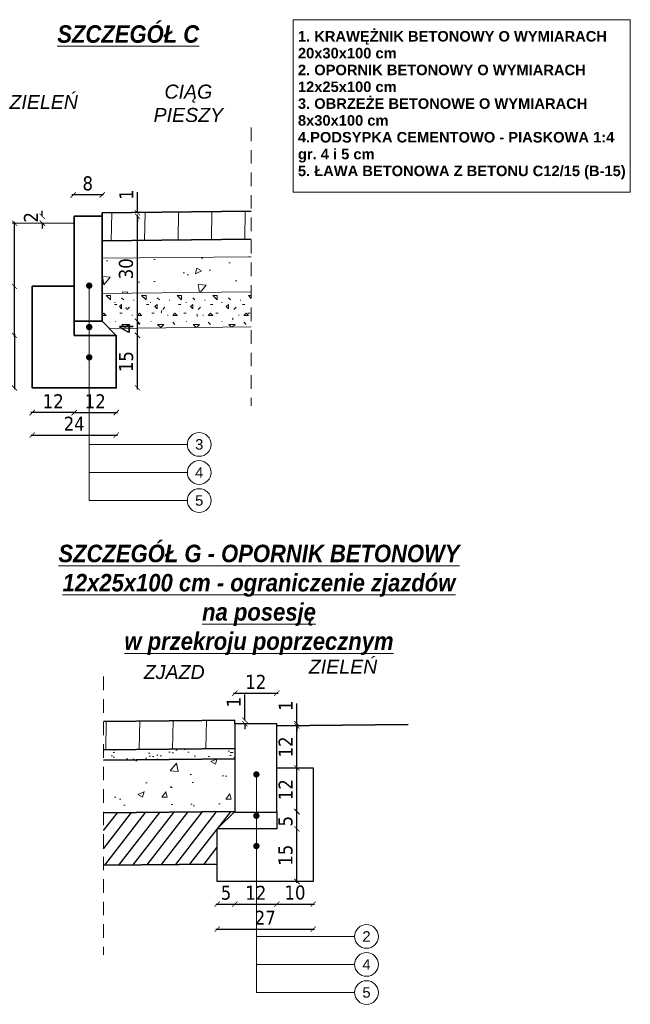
# Model space of a CAD drawing. Header units: metres. Extents: x 60256 to 62659, y -36238 to -34828.
# Tile 3 of 3: x 61787 to 62659, y -36233 to -34828. Entities that reach past the tile are written whole.
import ezdxf

# ---------------------------------------------------------------- set-up
doc = ezdxf.new("R2010")
doc.units = ezdxf.units.M
doc.linetypes.add('DGN Style 2', pattern=[6.424866, 3.85492, -2.569947])
for name, color, linetype, lineweight in [('DR_konstrukcja', 7, 'Continuous', 5), ('DR_kreskowanie', 7, 'Continuous', 5), ('DR_opis', 7, 'Continuous', 13), ('DR_przekroj', 7, 'Continuous', 35), ('DR_wymiar', 173, 'Continuous', 13)]:
    doc.layers.add(name, color=color, linetype=linetype, lineweight=lineweight)
doc.layers.add('HATCH', color=7, linetype='Continuous')
doc.styles.add('BIKWYM', font='BIKROMSW.shx', dxfattribs={"width": 0.65, "height": 1})
doc.styles.add('jacek', font='arial.ttf', dxfattribs={"height": 2.5})
doc.styles.get("Standard").update_dxf_attribs({"font": 'verdana.ttf'})
doc.styles.add('Tahoma', font='tahoma.ttf')
doc.dimstyles.new('aneta2', dxfattribs={"dimtxt": 15, "dimasz": 13, "dimexe": 9, "dimexo": 0.0625, "dimgap": 6, "dimtad": 1, "dimdec": 0, "dimlfac": 0.2, "dimzin": 0, "dimdsep": 46, "dimtxsty": 'Tahoma', "dimblk": 'ARCHTICK', "dimcen": 0.1, "dimdle": 2, "dimclrt": 256, "dimazin": 0, "dimtfac": 1, "dimtdec": 0, "dimtofl": 0, "dimtmove": 0, "dimatfit": 3, "dimldrblk": 'OBLIQUE', "dimfxl": 40, "dimfxlon": 1, "dimtolj": 1, "dimtzin": 0, "dimarcsym": 0})

# ---------------------------------------------------------------- blocks, each defined once
blk = doc.blocks.new('_ArchTick')
at = {"color": 0, "linetype": 'ByBlock', "const_width": 0.15}
blk.add_lwpolyline([(-0.5, -0.5), (0.5, 0.5)], dxfattribs=at)
blk = doc.blocks.new('*D304')
at = {"layer": 'Defpoints', "color": 0}
for p in [(61863.6, -35077.8), (61863.6, -35105.7), (61905.1, -35158.1)]:
    blk.add_point(p, dxfattribs=at)
at = {"layer": 'DR_wymiar', "color": 0, "lineweight": -2}
blk.add_line((61907.1, -35077.8), (61861.6, -35077.8), dxfattribs=at)
at = {"layer": 'DR_wymiar', "color": 0, "linetype": 'ByBlock', "lineweight": -2, "xscale": 7.5, "yscale": 7.5, "zscale": 7.5, "rotation": 180}
blk.add_blockref('_ArchTick', (61863.6, -35077.8), dxfattribs=at)
at = {"layer": 'DR_wymiar', "color": 0, "linetype": 'ByBlock', "lineweight": -2, "xscale": 7.5, "yscale": 7.5, "zscale": 7.5}
blk.add_blockref('_ArchTick', (61905.1, -35077.8), dxfattribs=at)
at = {"layer": 'DR_wymiar', "color": 0, "insert": (61884.4, -35061.4), "char_height": 20, "attachment_point": 5, "style": 'Tahoma'}
blk.add_mtext('\\A1;8', dxfattribs=at)
blk = doc.blocks.new('_OBLIQUE')
at = {"color": 0, "linetype": 'ByBlock'}
blk.add_line((-0.5, -0.5), (0.5, 0.5), dxfattribs=at)
blk = doc.blocks.new('*D305')
at = {"layer": 'Defpoints', "color": 0}
for p in [(61865.1, -35108.1), (61819.5, -35118), (61865.1, -35118)]:
    blk.add_point(p, dxfattribs=at)
at = {"layer": 'DR_wymiar', "color": 0, "lineweight": -2}
for p, q in [((61819.5, -35108.1), (61819.5, -35100.6)), ((61819.5, -35118), (61819.5, -35125.5))]:
    blk.add_line(p, q, dxfattribs=at)
at = {"layer": 'DR_wymiar', "color": 0, "linetype": 'ByBlock', "lineweight": -2, "xscale": 7.5, "yscale": 7.5, "zscale": 7.5}
for p, rotation in [((61819.5, -35108.1), 270), ((61819.5, -35118), 90)]:
    blk.add_blockref('_ArchTick', p, dxfattribs=dict(at, rotation=rotation))
at = {"layer": 'DR_wymiar', "color": 0, "insert": (61803.3, -35109.7), "char_height": 20, "attachment_point": 5, "rotation": 90, "style": 'Tahoma'}
blk.add_mtext('\\A1;2', dxfattribs=at)
blk = doc.blocks.new('*D306')
at = {"layer": 'Defpoints', "color": 0}
for p in [(61865.1, -35278.1), (61779.7, -35353.1), (61855.1, -35353.1)]:
    blk.add_point(p, dxfattribs=at)
at = {"layer": 'DR_wymiar', "color": 0, "lineweight": -2}
blk.add_line((61779.7, -35276.1), (61779.7, -35355.1), dxfattribs=at)
at = {"layer": 'DR_wymiar', "color": 0, "linetype": 'ByBlock', "lineweight": -2, "xscale": 7.5, "yscale": 7.5, "zscale": 7.5}
for p, rotation in [((61779.7, -35278.1), 90), ((61779.7, -35353.1), 270)]:
    blk.add_blockref('_ArchTick', p, dxfattribs=dict(at, rotation=rotation))
at = {"layer": 'DR_wymiar', "color": 0, "insert": (61763.5, -35315.6), "char_height": 20, "attachment_point": 5, "rotation": 90, "style": 'Tahoma'}
blk.add_mtext('\\A1;15', dxfattribs=at)
blk = doc.blocks.new('*D307')
at = {"layer": 'Defpoints', "color": 0}
for p in [(61805.1, -35353.1), (61925.1, -35353.1), (61925.1, -35420.4)]:
    blk.add_point(p, dxfattribs=at)
at = {"layer": 'DR_wymiar', "color": 0, "lineweight": -2}
blk.add_line((61803.1, -35420.4), (61927.1, -35420.4), dxfattribs=at)
at = {"layer": 'DR_wymiar', "color": 0, "linetype": 'ByBlock', "lineweight": -2, "xscale": 7.5, "yscale": 7.5, "zscale": 7.5, "rotation": 180}
blk.add_blockref('_ArchTick', (61805.1, -35420.4), dxfattribs=at)
at = {"layer": 'DR_wymiar', "color": 0, "linetype": 'ByBlock', "lineweight": -2, "xscale": 7.5, "yscale": 7.5, "zscale": 7.5}
blk.add_blockref('_ArchTick', (61925.1, -35420.4), dxfattribs=at)
at = {"layer": 'DR_wymiar', "color": 0, "insert": (61865.1, -35404.2), "char_height": 20, "attachment_point": 5, "style": 'Tahoma'}
blk.add_mtext('\\A1;24', dxfattribs=at)
blk = doc.blocks.new('*D308')
at = {"layer": 'Defpoints', "color": 0}
for p in [(61865.1, -35278.1), (61805.1, -35303.1), (61805.1, -35388.4)]:
    blk.add_point(p, dxfattribs=at)
at = {"layer": 'DR_wymiar', "color": 0, "lineweight": -2}
blk.add_line((61867.1, -35388.4), (61803.1, -35388.4), dxfattribs=at)
at = {"layer": 'DR_wymiar', "color": 0, "linetype": 'ByBlock', "lineweight": -2, "xscale": 7.5, "yscale": 7.5, "zscale": 7.5, "rotation": 180}
blk.add_blockref('_ArchTick', (61805.1, -35388.4), dxfattribs=at)
at = {"layer": 'DR_wymiar', "color": 0, "linetype": 'ByBlock', "lineweight": -2, "xscale": 7.5, "yscale": 7.5, "zscale": 7.5}
blk.add_blockref('_ArchTick', (61865.1, -35388.4), dxfattribs=at)
at = {"layer": 'DR_wymiar', "color": 0, "insert": (61835.1, -35372.2), "char_height": 20, "attachment_point": 5, "style": 'Tahoma'}
blk.add_mtext('\\A1;12', dxfattribs=at)
blk = doc.blocks.new('*D309')
at = {"layer": 'Defpoints', "color": 0}
for p in [(61865.1, -35278.1), (61925.1, -35278.1), (61925.1, -35388.4)]:
    blk.add_point(p, dxfattribs=at)
at = {"layer": 'DR_wymiar', "color": 0, "lineweight": -2}
blk.add_line((61863.1, -35388.4), (61927.1, -35388.4), dxfattribs=at)
at = {"layer": 'DR_wymiar', "color": 0, "linetype": 'ByBlock', "lineweight": -2, "xscale": 7.5, "yscale": 7.5, "zscale": 7.5, "rotation": 180}
blk.add_blockref('_ArchTick', (61865.1, -35388.4), dxfattribs=at)
at = {"layer": 'DR_wymiar', "color": 0, "linetype": 'ByBlock', "lineweight": -2, "xscale": 7.5, "yscale": 7.5, "zscale": 7.5}
blk.add_blockref('_ArchTick', (61925.1, -35388.4), dxfattribs=at)
at = {"layer": 'DR_wymiar', "color": 0, "insert": (61895.1, -35372.2), "char_height": 20, "attachment_point": 5, "style": 'Tahoma'}
blk.add_mtext('\\A1;12', dxfattribs=at)
blk = doc.blocks.new('*D310')
at = {"layer": 'Defpoints', "color": 0}
for p in [(61905.1, -35278.1), (61955.5, -35278.1), (61905.1, -35353.1)]:
    blk.add_point(p, dxfattribs=at)
at = {"layer": 'DR_wymiar', "color": 0, "lineweight": -2}
blk.add_line((61955.5, -35355.1), (61955.5, -35276.1), dxfattribs=at)
at = {"layer": 'DR_wymiar', "color": 0, "linetype": 'ByBlock', "lineweight": -2, "xscale": 7.5, "yscale": 7.5, "zscale": 7.5}
for p, rotation in [((61955.5, -35278.1), 90), ((61955.5, -35353.1), 270)]:
    blk.add_blockref('_ArchTick', p, dxfattribs=dict(at, rotation=rotation))
at = {"layer": 'DR_wymiar', "color": 0, "insert": (61939.3, -35315.6), "char_height": 20, "attachment_point": 5, "rotation": 90, "style": 'Tahoma'}
blk.add_mtext('\\A1;15', dxfattribs=at)
blk = doc.blocks.new('*D311')
at = {"layer": 'Defpoints', "color": 0}
for p in [(61880.1, -35258.1), (61955.5, -35258.1), (61880.1, -35278.1)]:
    blk.add_point(p, dxfattribs=at)
at = {"layer": 'DR_wymiar', "color": 0, "lineweight": -2}
blk.add_line((61955.5, -35280.1), (61955.5, -35256.1), dxfattribs=at)
at = {"layer": 'DR_wymiar', "color": 0, "linetype": 'ByBlock', "lineweight": -2, "xscale": 7.5, "yscale": 7.5, "zscale": 7.5}
for p, rotation in [((61955.5, -35258.1), 90), ((61955.5, -35278.1), 270)]:
    blk.add_blockref('_ArchTick', p, dxfattribs=dict(at, rotation=rotation))
at = {"layer": 'DR_wymiar', "color": 0, "insert": (61939.5, -35268.1), "char_height": 20, "attachment_point": 5, "rotation": 90, "style": 'Tahoma'}
blk.add_mtext('\\A1;4', dxfattribs=at)
blk = doc.blocks.new('*D312')
at = {"layer": 'Defpoints', "color": 0}
for p in [(61885.1, -35108.1), (61955.5, -35108.1), (61886.5, -35258.1)]:
    blk.add_point(p, dxfattribs=at)
at = {"layer": 'DR_wymiar', "color": 0, "lineweight": -2}
blk.add_line((61955.5, -35260.1), (61955.5, -35106.1), dxfattribs=at)
at = {"layer": 'DR_wymiar', "color": 0, "linetype": 'ByBlock', "lineweight": -2, "xscale": 7.5, "yscale": 7.5, "zscale": 7.5}
for p, rotation in [((61955.5, -35108.1), 90), ((61955.5, -35258.1), 270)]:
    blk.add_blockref('_ArchTick', p, dxfattribs=dict(at, rotation=rotation))
at = {"layer": 'DR_wymiar', "color": 0, "insert": (61939.1, -35183.1), "char_height": 20, "attachment_point": 5, "rotation": 90, "style": 'Tahoma'}
blk.add_mtext('\\A1;30', dxfattribs=at)
blk = doc.blocks.new('*D313')
at = {"layer": 'Defpoints', "color": 0}
for p in [(61779.7, -35208.1), (61865.1, -35208.1), (61865.1, -35278.1)]:
    blk.add_point(p, dxfattribs=at)
at = {"layer": 'DR_wymiar', "color": 0, "lineweight": -2}
blk.add_line((61779.7, -35280.1), (61779.7, -35206.1), dxfattribs=at)
at = {"layer": 'DR_wymiar', "color": 0, "linetype": 'ByBlock', "lineweight": -2, "xscale": 7.5, "yscale": 7.5, "zscale": 7.5}
for p, rotation in [((61779.7, -35208.1), 90), ((61779.7, -35278.1), 270)]:
    blk.add_blockref('_ArchTick', p, dxfattribs=dict(at, rotation=rotation))
at = {"layer": 'DR_wymiar', "color": 0, "insert": (61763.7, -35243.1), "char_height": 20, "attachment_point": 5, "rotation": 90, "style": 'Tahoma'}
blk.add_mtext('\\A1;14', dxfattribs=at)
blk = doc.blocks.new('*D314')
at = {"layer": 'Defpoints', "color": 0}
for p in [(61779.7, -35118), (61865.1, -35118), (61865.1, -35208.1)]:
    blk.add_point(p, dxfattribs=at)
at = {"layer": 'DR_wymiar', "color": 0, "lineweight": -2}
blk.add_line((61779.7, -35210.1), (61779.7, -35116), dxfattribs=at)
at = {"layer": 'DR_wymiar', "color": 0, "linetype": 'ByBlock', "lineweight": -2, "xscale": 7.5, "yscale": 7.5, "zscale": 7.5}
for p, rotation in [((61779.7, -35118), 90), ((61779.7, -35208.1), 270)]:
    blk.add_blockref('_ArchTick', p, dxfattribs=dict(at, rotation=rotation))
at = {"layer": 'DR_wymiar', "color": 0, "insert": (61763.2, -35163.1), "char_height": 20, "attachment_point": 5, "rotation": 90, "style": 'Tahoma'}
blk.add_mtext('\\A1;18', dxfattribs=at)
blk = doc.blocks.new('*D315')
at = {"layer": 'Defpoints', "color": 0}
for p in [(61905.1, -35103.2), (61905.1, -35108.1), (61955.5, -35103.2)]:
    blk.add_point(p, dxfattribs=at)
at = {"layer": 'DR_wymiar', "color": 0, "lineweight": -2}
for p, q in [((61955.5, -35103.2), (61955.5, -35073.9)), ((61955.5, -35108.1), (61955.5, -35115.6))]:
    blk.add_line(p, q, dxfattribs=at)
at = {"layer": 'DR_wymiar', "color": 0, "linetype": 'ByBlock', "lineweight": -2, "xscale": 7.5, "yscale": 7.5, "zscale": 7.5}
for p, rotation in [((61955.5, -35103.2), 270), ((61955.5, -35108.1), 90)]:
    blk.add_blockref('_ArchTick', p, dxfattribs=dict(at, rotation=rotation))
at = {"layer": 'DR_wymiar', "color": 0, "insert": (61939.5, -35077.3), "char_height": 20, "attachment_point": 5, "rotation": 90, "style": 'Tahoma'}
blk.add_mtext('\\A1;1', dxfattribs=at)
blk = doc.blocks.new('*D336')
at = {"layer": 'Defpoints', "color": 0}
for p in [(62154.3, -35788.7), (62094.3, -35832.4), (62154.3, -35832.4)]:
    blk.add_point(p, dxfattribs=at)
at = {"layer": 'DR_wymiar', "color": 0, "lineweight": -2}
blk.add_line((62092.3, -35788.7), (62156.3, -35788.7), dxfattribs=at)
at = {"layer": 'DR_wymiar', "color": 0, "linetype": 'ByBlock', "lineweight": -2, "xscale": 7.5, "yscale": 7.5, "zscale": 7.5, "rotation": 180}
blk.add_blockref('_ArchTick', (62094.3, -35788.7), dxfattribs=at)
at = {"layer": 'DR_wymiar', "color": 0, "linetype": 'ByBlock', "lineweight": -2, "xscale": 7.5, "yscale": 7.5, "zscale": 7.5}
blk.add_blockref('_ArchTick', (62154.3, -35788.7), dxfattribs=at)
at = {"layer": 'DR_wymiar', "color": 0, "insert": (62124.3, -35772.5), "char_height": 20, "attachment_point": 5, "style": 'Tahoma'}
blk.add_mtext('\\A1;12', dxfattribs=at)
blk = doc.blocks.new('*D337')
at = {"layer": 'Defpoints', "color": 0}
for p in [(62094.3, -35827.4), (62094.3, -35832.4), (62108.8, -35832.4)]:
    blk.add_point(p, dxfattribs=at)
at = {"layer": 'DR_wymiar', "color": 0, "lineweight": -2}
for p, q in [((62108.8, -35827.4), (62108.8, -35790.7)), ((62108.8, -35832.4), (62108.8, -35839.9))]:
    blk.add_line(p, q, dxfattribs=at)
at = {"layer": 'DR_wymiar', "color": 0, "linetype": 'ByBlock', "lineweight": -2, "xscale": 7.5, "yscale": 7.5, "zscale": 7.5}
for p, rotation in [((62108.8, -35827.4), 270), ((62108.8, -35832.4), 90)]:
    blk.add_blockref('_ArchTick', p, dxfattribs=dict(at, rotation=rotation))
at = {"layer": 'DR_wymiar', "color": 0, "insert": (62092.8, -35801.5), "char_height": 20, "attachment_point": 5, "rotation": 90, "style": 'Tahoma'}
blk.add_mtext('\\A1;1', dxfattribs=at)
blk = doc.blocks.new('*D339')
at = {"layer": 'Defpoints', "color": 0}
for p in [(62154.3, -35958.3), (62183.1, -35958.3), (62154.3, -35982.4)]:
    blk.add_point(p, dxfattribs=at)
at = {"layer": 'DR_wymiar', "color": 0, "lineweight": -2}
blk.add_line((62183.1, -35984.4), (62183.1, -35956.3), dxfattribs=at)
at = {"layer": 'DR_wymiar', "color": 0, "linetype": 'ByBlock', "lineweight": -2, "xscale": 7.5, "yscale": 7.5, "zscale": 7.5}
for p, rotation in [((62183.1, -35958.3), 90.0000000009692), ((62183.1, -35982.4), 270.0000000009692)]:
    blk.add_blockref('_ArchTick', p, dxfattribs=dict(at, rotation=rotation))
at = {"layer": 'DR_wymiar', "color": 0, "insert": (62166.9, -35971.4), "char_height": 20, "attachment_point": 5, "rotation": 90, "style": 'Tahoma'}
blk.add_mtext('\\A1;5', dxfattribs=at)
blk = doc.blocks.new('*D340')
at = {"layer": 'Defpoints', "color": 0}
for p in [(62154.3, -35982.4), (62183.1, -35982.4), (62154.3, -36057.4)]:
    blk.add_point(p, dxfattribs=at)
at = {"layer": 'DR_wymiar', "color": 0, "lineweight": -2}
blk.add_line((62183.1, -36059.4), (62183.1, -35980.4), dxfattribs=at)
at = {"layer": 'DR_wymiar', "color": 0, "linetype": 'ByBlock', "lineweight": -2, "xscale": 7.5, "yscale": 7.5, "zscale": 7.5}
for p, rotation in [((62183.1, -35982.4), 90.00000000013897), ((62183.1, -36057.4), 270.0000000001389)]:
    blk.add_blockref('_ArchTick', p, dxfattribs=dict(at, rotation=rotation))
at = {"layer": 'DR_wymiar', "color": 0, "insert": (62166.9, -36019.9), "char_height": 20, "attachment_point": 5, "rotation": 90, "style": 'Tahoma'}
blk.add_mtext('\\A1;15', dxfattribs=at)
blk = doc.blocks.new('*D341')
at = {"layer": 'Defpoints', "color": 0}
for p in [(62094.3, -36037.3), (62069.3, -36061.4), (62094.3, -36089.7)]:
    blk.add_point(p, dxfattribs=at)
at = {"layer": 'DR_wymiar', "color": 0, "lineweight": -2}
blk.add_line((62067.3, -36089.7), (62096.3, -36089.7), dxfattribs=at)
at = {"layer": 'DR_wymiar', "color": 0, "linetype": 'ByBlock', "lineweight": -2, "xscale": 7.5, "yscale": 7.5, "zscale": 7.5, "rotation": 180}
blk.add_blockref('_ArchTick', (62069.3, -36089.7), dxfattribs=at)
at = {"layer": 'DR_wymiar', "color": 0, "linetype": 'ByBlock', "lineweight": -2, "xscale": 7.5, "yscale": 7.5, "zscale": 7.5}
blk.add_blockref('_ArchTick', (62094.3, -36089.7), dxfattribs=at)
at = {"layer": 'DR_wymiar', "color": 0, "insert": (62081.8, -36073.5), "char_height": 20, "attachment_point": 5, "style": 'Tahoma'}
blk.add_mtext('\\A1;5', dxfattribs=at)
blk = doc.blocks.new('*D342')
at = {"layer": 'Defpoints', "color": 0}
for p in [(62094.3, -36037.3), (62154.3, -36036.4), (62154.3, -36089.7)]:
    blk.add_point(p, dxfattribs=at)
at = {"layer": 'DR_wymiar', "color": 0, "lineweight": -2}
blk.add_line((62092.3, -36089.7), (62156.3, -36089.7), dxfattribs=at)
at = {"layer": 'DR_wymiar', "color": 0, "linetype": 'ByBlock', "lineweight": -2, "xscale": 7.5, "yscale": 7.5, "zscale": 7.5, "rotation": 180}
blk.add_blockref('_ArchTick', (62094.3, -36089.7), dxfattribs=at)
at = {"layer": 'DR_wymiar', "color": 0, "linetype": 'ByBlock', "lineweight": -2, "xscale": 7.5, "yscale": 7.5, "zscale": 7.5}
blk.add_blockref('_ArchTick', (62154.3, -36089.7), dxfattribs=at)
at = {"layer": 'DR_wymiar', "color": 0, "insert": (62124.3, -36073.5), "char_height": 20, "attachment_point": 5, "style": 'Tahoma'}
blk.add_mtext('\\A1;12', dxfattribs=at)
blk = doc.blocks.new('*D343')
at = {"layer": 'Defpoints', "color": 0}
for p in [(62069.3, -36095.1), (62206.3, -36095.1), (62206.3, -36125.3)]:
    blk.add_point(p, dxfattribs=at)
at = {"layer": 'DR_wymiar', "color": 0, "lineweight": -2}
blk.add_line((62067.3, -36125.3), (62208.3, -36125.3), dxfattribs=at)
at = {"layer": 'DR_wymiar', "color": 0, "linetype": 'ByBlock', "lineweight": -2, "xscale": 7.5, "yscale": 7.5, "zscale": 7.5, "rotation": 180}
blk.add_blockref('_ArchTick', (62069.3, -36125.3), dxfattribs=at)
at = {"layer": 'DR_wymiar', "color": 0, "linetype": 'ByBlock', "lineweight": -2, "xscale": 7.5, "yscale": 7.5, "zscale": 7.5}
blk.add_blockref('_ArchTick', (62206.3, -36125.3), dxfattribs=at)
at = {"layer": 'DR_wymiar', "color": 0, "insert": (62137.8, -36109.1), "char_height": 20, "attachment_point": 5, "style": 'Tahoma'}
blk.add_mtext('\\A1;27', dxfattribs=at)
blk = doc.blocks.new('*D344')
at = {"layer": 'Defpoints', "color": 0}
for p in [(62154.3, -36061.4), (62206.3, -36061.4), (62206.3, -36089.7)]:
    blk.add_point(p, dxfattribs=at)
at = {"layer": 'DR_wymiar', "color": 0, "lineweight": -2}
blk.add_line((62152.3, -36089.7), (62208.3, -36089.7), dxfattribs=at)
at = {"layer": 'DR_wymiar', "color": 0, "linetype": 'ByBlock', "lineweight": -2, "xscale": 7.5, "yscale": 7.5, "zscale": 7.5, "rotation": 180}
blk.add_blockref('_ArchTick', (62154.3, -36089.7), dxfattribs=at)
at = {"layer": 'DR_wymiar', "color": 0, "linetype": 'ByBlock', "lineweight": -2, "xscale": 7.5, "yscale": 7.5, "zscale": 7.5}
blk.add_blockref('_ArchTick', (62206.3, -36089.7), dxfattribs=at)
at = {"layer": 'DR_wymiar', "color": 0, "insert": (62180.3, -36073.3), "char_height": 20, "attachment_point": 5, "style": 'Tahoma'}
blk.add_mtext('\\A1;10', dxfattribs=at)
blk = doc.blocks.new('*D345')
at = {"layer": 'Defpoints', "color": 0}
for p in [(62154.3, -35895.4), (62183.1, -35895.4), (62154.3, -35957.4)]:
    blk.add_point(p, dxfattribs=at)
at = {"layer": 'DR_wymiar', "color": 0, "lineweight": -2}
blk.add_line((62183.1, -35959.4), (62183.1, -35893.4), dxfattribs=at)
at = {"layer": 'DR_wymiar', "color": 0, "linetype": 'ByBlock', "lineweight": -2, "xscale": 7.5, "yscale": 7.5, "zscale": 7.5}
for p, rotation in [((62183.1, -35895.4), 90), ((62183.1, -35957.4), 270)]:
    blk.add_blockref('_ArchTick', p, dxfattribs=dict(at, rotation=rotation))
at = {"layer": 'DR_wymiar', "color": 0, "insert": (62166.9, -35926.4), "char_height": 20, "attachment_point": 5, "rotation": 90, "style": 'Tahoma'}
blk.add_mtext('\\A1;12', dxfattribs=at)
blk = doc.blocks.new('*D346')
at = {"layer": 'Defpoints', "color": 0}
for p in [(62154.3, -35835.4), (62183.1, -35835.4), (62154.3, -35895.4)]:
    blk.add_point(p, dxfattribs=at)
at = {"layer": 'DR_wymiar', "color": 0, "lineweight": -2}
blk.add_line((62183.1, -35897.4), (62183.1, -35833.4), dxfattribs=at)
at = {"layer": 'DR_wymiar', "color": 0, "linetype": 'ByBlock', "lineweight": -2, "xscale": 7.5, "yscale": 7.5, "zscale": 7.5}
for p, rotation in [((62183.1, -35835.4), 90), ((62183.1, -35895.4), 270)]:
    blk.add_blockref('_ArchTick', p, dxfattribs=dict(at, rotation=rotation))
at = {"layer": 'DR_wymiar', "color": 0, "insert": (62166.9, -35865.4), "char_height": 20, "attachment_point": 5, "rotation": 90, "style": 'Tahoma'}
blk.add_mtext('\\A1;12', dxfattribs=at)
blk = doc.blocks.new('*D348')
at = {"layer": 'Defpoints', "color": 0}
for p in [(62154.3, -35832.4), (62154.3, -35835.4), (62183.1, -35832.4)]:
    blk.add_point(p, dxfattribs=at)
at = {"layer": 'DR_wymiar', "color": 0, "lineweight": -2}
for p, q in [((62183.1, -35832.4), (62183.1, -35803.2)), ((62183.1, -35835.4), (62183.1, -35842.9))]:
    blk.add_line(p, q, dxfattribs=at)
at = {"layer": 'DR_wymiar', "color": 0, "linetype": 'ByBlock', "lineweight": -2, "xscale": 7.5, "yscale": 7.5, "zscale": 7.5}
for p, rotation in [((62183.1, -35832.4), 270), ((62183.1, -35835.4), 90)]:
    blk.add_blockref('_ArchTick', p, dxfattribs=dict(at, rotation=rotation))
at = {"layer": 'DR_wymiar', "color": 0, "insert": (62167.1, -35806.5), "char_height": 20, "attachment_point": 5, "rotation": 90, "style": 'Tahoma'}
blk.add_mtext('\\A1;1', dxfattribs=at)

msp = doc.modelspace()

# ---------------------------------------------------------------- hatches: boundary and pattern name
at = {"layer": 'DR_konstrukcja', "transparency": 33554687}
h = msp.add_hatch(dxfattribs=at)
h.set_pattern_fill('CONCRE', scale=2, angle=180, style=0)
h.set_pattern_definition([(180, (-77579.964, -13021.606), (-50.8, -50.8), [6.35, -44.45]), (270, (-77579.964, -13021.606), (50.8, -50.8), [6.35, -44.45]), (315, (-77586.314, -13021.606), (50.799999, -1e-14), [8.980256, -62.861795]), (180, (-77585.964, -13050.18), (-50.8, -50.8), [6.35, -44.45]), (225, (-77589.49, -13047.006), (-1e-14, -50.799999), [4.490126, -67.35192]), (315, (-77589.49, -13047.006), (50.799999, -1e-14), [4.490126, -67.35192]), (180, (-77605.364, -13062.88), (-50.8, -50.8), [8.980256, -41.819744]), (225, (-77605.364, -13062.88), (-1e-14, -50.799999), [6.35, -65.49205]), (315, (-77614.344, -13062.88), (50.799999, -1e-14), [6.35, -65.49205]), (270, (-77614.89, -13034.306), (50.8, -50.8), [6.35, -44.45]), (225, (-77614.89, -13034.306), (-1e-14, -50.799999), [4.490126, -67.35192]), (315, (-77618.064, -13037.48), (50.799999, -1e-14), [4.490126, -67.35192]), (180, (-77586.314, -13034.306), (-50.8, -50.8), [3.175, -42.545]), (180, (-77624.414, -13047.006), (-50.8, -50.8), [3.175, -42.545]), (270, (-77608.54, -13053.356), (50.8, -50.8), [3.175, -42.545]), (315, (-77614.89, -13024.78), (50.799999, -1e-14), [4.490126, -67.35192]), (315, (-77592.664, -13059.706), (50.799999, -1e-14), [4.490126, -67.35192]), (225, (-77603.776, -13038.274), (-1e-14, -50.799999), [4.490126, -67.35192]), (270, (-77597.426, -13027.956), (50.8, -50.8), [0.79375, -50.00625]), (270, (-77599.807, -13049.387), (50.8, -50.8), [0.79375, -50.00625]), (270, (-77623.62, -13058.12), (50.8, -50.8), [0.79375, -50.00625]), (270, (-77624.414, -13031.13), (50.8, -50.8), [0.79375, -50.00625])])
h.paths.add_polyline_path([(62117.9, -35216), (62038.1, -35216.8, -0.084273), (62028.2, -35266.9), (62117.9, -35266)])
h.paths.add_polyline_path([(61905.1, -35258.1), (61915.1, -35268.1), (62028.2, -35266.9, 0.084273), (62038.1, -35216.8), (61905.1, -35218.2)])
at = {"layer": 'DR_kreskowanie', "transparency": 33554687}
h = msp.add_hatch(dxfattribs=at)
h.set_pattern_fill('LINE', scale=15, angle=89, style=0)
h.set_pattern_definition([(89, (74684.39, 8573.57), (-47.617746, 0.83117), [])])
h.paths.add_polyline_path([(62117.9, -35101), (61905.1, -35103.2), (61905.1, -35108.1), (61905.1, -35143.2), (62117.9, -35141)])
h = msp.add_hatch(dxfattribs=at)
h.set_pattern_fill('AR-CONC', scale=0.5, angle=184, style=0)
h.set_pattern_definition([(234, (74684.39, 8573.57), (-91.42637, 1.59585), [9.525, -104.775]), (179, (74684.39, 8573.57), (24.24251, -94.0665), [7.62, -83.8203]), (284.45144, (74676.77, 8573.7), (-67.18385, -92.47064), [8.095, -89.04512]), (230.1842, (74686.16, 8548.23), (-136.67572, 11.5152), [14.2875, -157.1625]), (280.63556, (74674.77, 8549.19), (-109.78313, -131.69194), [12.1425, -133.5678]), (175.18415, (74686.16, 8548.23), (-109.78313, -131.69194), [11.43, -125.72987]), (205, (74673.05, 8553.68), (-79.18936, 45.72), [9.525, -104.775]), (150, (74673.05, 8553.68), (-24.40159, -94.0252), [7.62, -83.82]), (255.45145, (74666.45, 8557.49), (-103.59095, -48.3052), [8.095, -89.04497]), (221.5, (74684.39, 8573.568), (1.40859, -42.282259), [0, -82.804, 0, -85.09, 0, -84.1375]), (191.5, (74684.39, 8573.57), (-29.834325, -52.29882), [0, -48.514, 0, -80.899, 0, -32.0675]), (151.5, (74712.64, 8575.544), (-67.82996, -1.871766), [0, -31.75, 0, -99.06, 0, -131.445]), (141.5, (74725.31, 8576.43), (-72.99734, -17.84876), [0, -41.275, 0, -65.786, 0, -93.345])])
h.paths.add_polyline_path([(62117.9, -35166), (61905.1, -35168.2), (61905.1, -35218.2), (62117.9, -35216)])
h = msp.add_hatch(dxfattribs=at)
h.set_pattern_fill('LINE', scale=15, angle=89, style=0)
h.set_pattern_definition([(89, (72253.467, 8198.42), (-47.617746, 0.83117), [])])
h.paths.add_polyline_path([(62095, -35832.4), (62094.7, -35830), (62094.3, -35829.3), (62093.4, -35827.4), (61906.9, -35829.3), (61906.9, -35869.3), (62094.3, -35867.4), (62099.8, -35867.4)])
h = msp.add_hatch(dxfattribs=at)
h.set_pattern_fill('AR-SAND', color=256, scale=0.5, angle=187.1992, style=0)
h.set_pattern_definition([(224.699173, (68511.687, 17907.884), (3.8603455, -24.1774906), [0, -19.304, 0, -21.59, 0, -20.6375]), (194.69917, (68511.687, 17907.884), (-17.807386, -38.37539), [0, -10.414, 0, -17.399, 0, -6.6675]), (154.699173, (68527.185, 17909.841), (-39.228824, -5.027608), [0, -6.35, 0, -22.86, 0, -29.845]), (144.69917, (68527.185, 17909.84), (-36.479985, -15.842996), [0, -3.175, 0, -14.986, 0, -17.145])])
h.paths.add_polyline_path([(62094.3, -35867.4), (61906.9, -35869.3), (61906.9, -35884.3), (62094.3, -35882.4)])
h = msp.add_hatch(dxfattribs=at)
h.set_pattern_fill('AR-CONC', color=256, scale=0.5, angle=3.1906, style=0)
h.set_pattern_definition([(53.19062, (68511.69, 17907.88), (91.3947, -2.88717), [9.525, -104.775]), (358.19062, (68511.69, 17907.88), (-22.91132, 94.39955), [7.62, -83.82029]), (103.64206, (68519.3, 17907.64), (68.48338, 91.51238), [8.095, -89.04512]), (49.37482, (68510.27, 17933.24), (136.49942, -13.44471), [14.2875, -157.1625]), (99.82618, (68521.65, 17932.12), (111.63244, 130.12802), [12.1425, -133.5678]), (354.37477, (68510.27, 17933.24), (111.63244, 130.12802), [11.43, -125.72987]), (24.19062, (68523.31, 17927.61), (78.53563, -46.83406), [9.525, -104.775]), (329.19062, (68523.31, 17927.61), (25.72734, 93.67112), [7.62, -83.82]), (74.64207, (68529.85, 17923.71), (104.26297, 46.83706), [8.095, -89.04497]), (40.69062, (68511.687, 17907.884), (-0.811176, 42.297937), [0, -82.804, 0, -85.09, 0, -84.1375]), (10.69062, (68511.687, 17907.884), (30.570115, 51.872168), [0, -48.514, 0, -80.899, 0, -32.0675]), (330.69062, (68483.41, 17906.307), (67.849633, 0.913422), [0, -31.75, 0, -99.06, 0, -131.445]), (320.69062, (68470.73, 17905.6), (73.24219, 16.81583), [0, -41.275, 0, -65.786, 0, -93.345])])
h.paths.add_polyline_path([(62094.3, -35882.4), (61906.9, -35884.3), (61906.9, -35959.3), (62094.3, -35957.4)])
at = {"layer": 'DR_wymiar'}
h = msp.add_hatch(color=256, dxfattribs=at)
h.dxf.hatch_style = 1
h.paths.add_polyline_path([(61886.5, -35211.8, 1), (61886.5, -35202.6)])
h.paths.add_polyline_path([(61886.5, -35211.8), (61886.5, -35202.6, 0.414214), (61881.9, -35207.2, 0.414214)])
h = msp.add_hatch(color=256, dxfattribs=at)
h.dxf.hatch_style = 1
h.paths.add_polyline_path([(61886.5, -35270.9, 1), (61886.5, -35261.7)])
h.paths.add_polyline_path([(61886.5, -35270.9), (61886.5, -35261.7, 0.414214), (61881.9, -35266.3, 0.414214)])
h = msp.add_hatch(color=256, dxfattribs=at)
h.dxf.hatch_style = 1
h.paths.add_polyline_path([(61886.5, -35314.1, 1), (61886.5, -35304.9)])
h.paths.add_polyline_path([(61886.5, -35314.1), (61886.5, -35304.9, 0.414214), (61881.9, -35309.5, 0.414214)])
h = msp.add_hatch(color=256, dxfattribs=at)
h.dxf.hatch_style = 1
h.paths.add_polyline_path([(62125.2, -35909.2, 1), (62125.2, -35900)])
h.paths.add_polyline_path([(62125.2, -35909.2), (62125.2, -35900, 0.414214), (62120.6, -35904.6, 0.414214)])
h = msp.add_hatch(color=256, dxfattribs=at)
h.dxf.hatch_style = 1
h.paths.add_polyline_path([(62125.2, -35968.2, 1), (62125.2, -35959)])
h.paths.add_polyline_path([(62125.2, -35968.2), (62125.2, -35959, 0.414214), (62120.6, -35963.6, 0.414214)])
h = msp.add_hatch(color=256, dxfattribs=at)
h.dxf.hatch_style = 1
h.paths.add_polyline_path([(62125.2, -36011.4, 1), (62125.2, -36002.2)])
h.paths.add_polyline_path([(62125.2, -36011.4), (62125.2, -36002.2, 0.414214), (62120.6, -36006.8, 0.414214)])
at = {"layer": 'HATCH', "transparency": 33554687}
h = msp.add_hatch(dxfattribs=at)
h.set_pattern_fill('ANSI31', scale=5, angle=7.1992)
h.set_pattern_definition([(52.199173, (68511.687, 17907.884), (-12.5435704, 9.7300805), [])])
h.paths.add_polyline_path([(62069.3, -35982.4), (62094.3, -35958.3), (61906.9, -35959.3), (61906.9, -36034.3), (62069.3, -36032.4)])

# ---------------------------------------------------------------- linework, layer by layer
at = {"layer": 'DR_kreskowanie'}
msp.add_lwpolyline([(61759.3, -35118), (61865.1, -35118)], dxfattribs=at)
at = {"layer": 'DR_kreskowanie', "color": 7}
for points in [[(61905.1, -35168.2), (62117.9, -35166)], [(61905.1, -35218.2), (62117.9, -35216)], [(61915.1, -35268.1), (62117.9, -35266)]]:
    msp.add_lwpolyline(points, dxfattribs=at)
at = {"layer": 'DR_opis'}
msp.add_lwpolyline([(62177.5, -35073.8), (62659, -35073.8), (62659, -34828.1), (62177.5, -34828.1)], close=True, dxfattribs=at)
at = {"layer": 'DR_przekroj', "linetype": 'DGN Style 2', "lineweight": 15, "ltscale": 5.0001}
for p, q in [((62117.9, -34981.6), (62117.9, -35378.6)), ((61906.9, -35765.1), (61906.9, -36162))]:
    msp.add_line(p, q, dxfattribs=at)
at = {"layer": 'DR_przekroj'}
for points in [[(61865.1, -35108.1), (61905.1, -35108.1), (61905.1, -35258.1), (61865.1, -35258.1), (61865.1, -35108.1), (61865.1, -35258.1), (61865.1, -35208.1), (61805.1, -35208.1), (61805.1, -35353.1), (61925.1, -35353.1), (61925.1, -35278.1), (61905.1, -35258.1), (61925.1, -35278.1), (61865.1, -35278.1), (61865.1, -35208.1), (61805.1, -35208.1)], [(61905.1, -35103.2), (62117.9, -35101)], [(61905.1, -35108.1), (61905.1, -35103.2)], [(61905.1, -35143.2), (62117.9, -35141)], [(61906.9, -35829.3), (62094.3, -35827.4)], [(62154.3, -35835.4), (62341.8, -35833.5)], [(61906.9, -35869.3), (62094.3, -35867.4)], [(61906.9, -35884.3), (62094.3, -35882.4)], [(61906.5, -35959.3), (62094.3, -35957.4)], [(61906.9, -36034.3), (62069.3, -36032.7)]]:
    msp.add_lwpolyline(points, dxfattribs=at)
at = {"layer": 'DR_przekroj', "lineweight": 30}
msp.add_lwpolyline([(62094.3, -35832.4), (62094.3, -35827.4)], dxfattribs=at)
at = {"layer": 'DR_przekroj', "color": 7, "lineweight": 30}
for points in [[(62094.3, -35832.4), (62094.3, -35958.3), (62154.3, -35958.3), (62154.3, -35832.4)], [(62154.3, -35832.4), (62094.3, -35832.4)], [(62154.3, -35895.4), (62206.3, -35895.4), (62206.3, -36057.4)], [(62206.3, -36057.4), (62069.3, -36057.4), (62069.3, -35982.4), (62094.3, -35957.4)], [(62154.3, -35957.4), (62154.3, -35982.4), (62069.3, -35982.4)]]:
    msp.add_lwpolyline(points, dxfattribs=at)
at = {"layer": 'DR_wymiar'}
for p, q in [((61886.5, -35207.7), (61886.5, -35513.8)), ((62026.7, -35433.8), (61886.5, -35433.8)), ((62026.7, -35473.8), (61886.5, -35473.8)), ((62026.7, -35513.8), (61886.5, -35513.8)), ((62125.2, -35903.8), (62125.2, -36215.8)), ((62265.5, -36135.8), (62125.2, -36135.8)), ((62265.5, -36175.8), (62125.2, -36175.8)), ((62265.5, -36215.8), (62125.2, -36215.8))]:
    msp.add_line(p, q, dxfattribs=at)
for centre in [(62043.6, -35433.8), (62043.6, -35473.8), (62043.6, -35513.8), (62282.4, -36135.8), (62282.4, -36175.8), (62282.4, -36215.8)]:
    msp.add_circle(centre, 16.9, dxfattribs=at)

# ---------------------------------------------------------------- texts
at = {"layer": 'DR_opis', "attachment_point": 5}
for s, insert, char_height, width, style in [('{\\L\\W0.9;\\fArial|b1|i1|c238|p34;SZCZEGÓŁ C}', (61942.2, -34848.3), 25, 575, 'BIKWYM'), ('{\\fArial|b0|i1|c238|p34;CIĄG \\PPIESZY}', (62028.1, -34947.1), 20, 425.106, 'jacek'), ('{\\fArial|b0|i1|c238|p34;ZIELEŃ}', (61821.5, -34945.2), 20, 425.106, 'jacek'), ('{\\L\\W0.9;\\fArial|b1|i1|c238|p34;SZCZEGÓŁ G - OPORNIK BETONOWY 12x25x100 cm - ograniczenie zjazdów na posesję \\Pw przekroju poprzecznym}', (62128.9, -35655.6), 25, 575, 'BIKWYM'), ('{\\fArial|b0|i1|c238|p34;ZIELEŃ}', (62248.9, -35750.8), 20, 425.106, 'jacek'), ('{\\fArial|b0|i1|c238|p34;ZJAZD}', (62007.9, -35758.6), 20, 425.106, 'jacek')]:
    msp.add_mtext(s, dxfattribs=dict(at, insert=insert, char_height=char_height, width=width, style=style))
at = {"layer": 'DR_opis', "insert": (62184.5, -34843.9), "char_height": 15, "width": 810.397, "attachment_point": 1, "line_spacing_factor": 0.96, "style": 'BIKWYM'}
msp.add_mtext('\\A1;\\pxi-2,l2,t0.00889;{\\W1;\\fArial|b1|i0|c238|p34;1. KRAWĘŻNIK BETONOWY O WYMIARACH\\P\\pi0,l0,t0;20x30x100 cm\\P\\pt0.00889;2. OPORNIK BETONOWY O WYMIARACH \\P12x25x100 cm\\P\\pt0;3. OBRZEŻE BETONOWE O WYMIARACH \\P\\pt0.00889;8x30x100 cm\\P\\pt0;4.\\H0.99997x;PODSYPKA CEMENTOWO - PIASKOWA 1:4\\P\\pi-2,l2,t0.00889;gr. 4 i 5 cm\\H1.0706x; \\P\\pi0,l0;\\H0.93402x;5. ŁAWA BETONOWA Z BETONU C12/15 (B-15)\\H1.06819x; \\P\\pt0;}', dxfattribs=at)
at = {"layer": 'DR_wymiar', "char_height": 15, "width": 30.538, "attachment_point": 5}
for s, insert in [('{\\fArial|b0|i0|c238|p34;3}', (62043.6, -35433.8)), ('{\\fArial|b0|i0|c238|p34;2}', (62282.4, -36135.8))]:
    msp.add_mtext(s, dxfattribs=dict(at, insert=insert))
at = {"layer": 'DR_wymiar', "char_height": 15, "width": 33.703, "attachment_point": 5, "rotation": 360}
for s, insert in [('{\\fArial|b0|i0|c238|p34;4}', (62043.6, -35473.8)), ('{\\fArial|b0|i0|c238|p34;5}', (62043.6, -35513.8)), ('{\\fArial|b0|i0|c238|p34;4}', (62282.4, -36175.8)), ('{\\fArial|b0|i0|c238|p34;5}', (62282.4, -36215.8))]:
    msp.add_mtext(s, dxfattribs=dict(at, insert=insert))

# ---------------------------------------------------------------- dimensions: what is measured, and where the dimension line sits
at = {"layer": 'DR_wymiar'}
for base, p1, p2, angle, override, picture, middle in [((61863.6, -35077.8), (61905.1, -35158.1), (61863.6, -35105.7), 0, {"dimtxt": 20, "dimasz": 7.5, "dimse1": 1, "dimse2": 1, "dimclrt": 0}, '*D304', (61884.4, -35061.4)), ((61955.5, -35108.1), (61886.5, -35258.1), (61885.1, -35108.1), 90, {"dimtxt": 20, "dimasz": 7.5, "dimse1": 1, "dimse2": 1, "dimclrt": 0}, '*D312', (61939.1, -35183.1)), ((61779.7, -35353.1), (61865.1, -35278.1), (61855.1, -35353.1), 90, {"dimtxt": 20, "dimasz": 7.5, "dimse1": 1, "dimse2": 1, "dimclrt": 0}, '*D306', (61763.5, -35315.6)), ((61955.5, -35278.1), (61905.1, -35353.1), (61905.1, -35278.1), 90, {"dimtxt": 20, "dimasz": 7.5, "dimse1": 1, "dimse2": 1, "dimclrt": 0}, '*D310', (61939.3, -35315.6)), ((61805.1, -35388.4), (61865.1, -35278.1), (61805.1, -35303.1), 0, {"dimtxt": 20, "dimasz": 7.5, "dimse1": 1, "dimse2": 1, "dimclrt": 0}, '*D308', (61835.1, -35372.2)), ((61925.1, -35388.4), (61865.1, -35278.1), (61925.1, -35278.1), 0, {"dimtxt": 20, "dimasz": 7.5, "dimse1": 1, "dimse2": 1, "dimclrt": 0}, '*D309', (61895.1, -35372.2)), ((61925.1, -35420.4), (61805.1, -35353.1), (61925.1, -35353.1), 0, {"dimtxt": 20, "dimasz": 7.5, "dimse1": 1, "dimse2": 1, "dimclrt": 0}, '*D307', (61865.1, -35404.2)), ((62183.1, -35832.4), (62154.3, -35835.4), (62154.3, -35832.4), 90, {"dimtxt": 20, "dimasz": 7.5, "dimtxsty": 'Tahoma', "dimse1": 1, "dimse2": 1, "dimclrt": 0, "dimldrblk": 'OBLIQUE'}, '*D348', (62167.1, -35806.5)), ((62183.1, -35835.4), (62154.3, -35895.4), (62154.3, -35835.4), 90, {"dimtxt": 20, "dimasz": 7.5, "dimtxsty": 'Tahoma', "dimse1": 1, "dimse2": 1, "dimclrt": 0, "dimldrblk": 'OBLIQUE'}, '*D346', (62166.9, -35865.4)), ((62183.1, -35895.4), (62154.3, -35957.4), (62154.3, -35895.4), 90, {"dimtxt": 20, "dimasz": 7.5, "dimtxsty": 'Tahoma', "dimse1": 1, "dimse2": 1, "dimclrt": 0, "dimldrblk": 'OBLIQUE'}, '*D345', (62166.9, -35926.4))]:
    dim = msp.add_linear_dim(base=base, p1=p1, p2=p2, angle=angle, dimstyle='aneta2', override=override, dxfattribs=at)
    dim.commit()
    dim.dimension.update_dxf_attribs({"geometry": picture, "text_midpoint": middle})
for p1, p2, distance, picture, middle in [((61905.1, -35108.1), (61905.1, -35103.2), -50.4, '*D315', (61939.5, -35077.3)), ((61865.1, -35208.1), (61865.1, -35118), 85.4, '*D314', (61763.2, -35163.1)), ((61865.1, -35278.1), (61865.1, -35208.1), 85.4, '*D313', (61763.7, -35243.1)), ((62094.3, -35832.4), (62154.3, -35832.4), 43.7, '*D336', (62124.3, -35772.5)), ((62154.3, -36057.4), (62154.3, -35982.4), -28.8, '*D340', (62166.9, -36019.9))]:
    dim = msp.add_aligned_dim(p1=p1, p2=p2, distance=distance, dimstyle='aneta2', override={"dimtxt": 20, "dimasz": 7.5, "dimtxsty": 'Tahoma', "dimse1": 1, "dimse2": 1, "dimclrt": 0, "dimldrblk": 'OBLIQUE'}, dxfattribs=at)
    dim.commit()
    dim.dimension.update_dxf_attribs({"geometry": picture, "text_midpoint": middle})
for base, p1, p2, angle, override, picture, middle, dimtype in [((61819.5, -35118), (61865.1, -35108.1), (61865.1, -35118), 90, {"dimtxt": 20, "dimasz": 7.5, "dimse1": 1, "dimse2": 1, "dimclrt": 0}, '*D305', (61819.5, -35109.7), 160), ((61955.5, -35258.1), (61880.1, -35278.1), (61880.1, -35258.1), 90, {"dimtxt": 20, "dimasz": 7.5, "dimse1": 1, "dimse2": 1, "dimclrt": 0}, '*D311', (61955.5, -35268.1), 160), ((62108.8, -35832.4), (62094.3, -35827.4), (62094.3, -35832.4), 270, {"dimtxt": 20, "dimasz": 7.5, "dimtxsty": 'Tahoma', "dimse1": 1, "dimse2": 1, "dimclrt": 0, "dimldrblk": 'OBLIQUE'}, '*D337', (62108.8, -35801.5), 161), ((62183.1, -35958.3), (62154.3, -35982.4), (62154.3, -35958.3), 90, {"dimtxt": 20, "dimasz": 7.5, "dimtxsty": 'Tahoma', "dimse1": 1, "dimse2": 1, "dimclrt": 0, "dimldrblk": 'OBLIQUE'}, '*D339', (62183.1, -35971.4), 161)]:
    dim = msp.add_linear_dim(base=base, p1=p1, p2=p2, angle=angle, dimstyle='aneta2', override=override, dxfattribs=at)
    dim.commit()
    dim.dimension.update_dxf_attribs({"geometry": picture, "text_midpoint": middle, "dimtype": dimtype})
for base, p1, p2, picture, middle in [((62094.3, -36089.7), (62069.3, -36061.4), (62094.3, -36037.3), '*D341', (62081.8, -36073.5)), ((62154.3, -36089.7), (62094.3, -36037.3), (62154.3, -36036.4), '*D342', (62124.3, -36073.5)), ((62206.3, -36089.7), (62154.3, -36061.4), (62206.3, -36061.4), '*D344', (62180.3, -36073.3)), ((62206.3, -36125.3), (62069.3, -36095.1), (62206.3, -36095.1), '*D343', (62137.8, -36109.1))]:
    dim = msp.add_linear_dim(base=base, p1=p1, p2=p2, dimstyle='aneta2', override={"dimtxt": 20, "dimasz": 7.5, "dimtxsty": 'Tahoma', "dimse1": 1, "dimse2": 1, "dimclrt": 0, "dimldrblk": 'OBLIQUE'}, dxfattribs=at)
    dim.commit()
    dim.dimension.update_dxf_attribs({"geometry": picture, "text_midpoint": middle})

doc.saveas('drawing.dxf')
